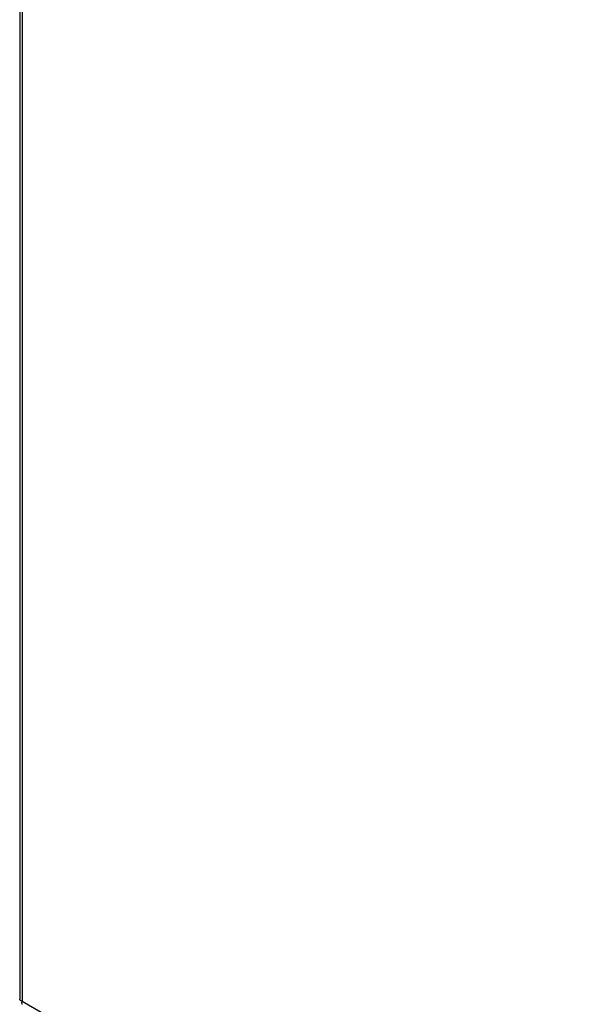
# Model space of a CAD drawing. Extents: x 785 to 1232, y 18 to 306.
# Tile 215 of 232: x 1138 to 1150, y 214 to 233. Entities that reach past the tile are written whole.
import ezdxf

# ---------------------------------------------------------------- set-up
doc = ezdxf.new("R2010")
doc.units = 0
doc.header["$LTSCALE"] = 4
doc.header["$MEASUREMENT"] = 0
doc.layers.get('0').update_dxf_attribs({"linetype": 'CONTINUOUS'})

msp = doc.modelspace()

# ---------------------------------------------------------------- linework, layer by layer
for p, q in [((1138.343, 271.15), (1138.343, 213.707)), ((1138.394, 271.047), (1138.394, 213.67)), ((1138.394, 213.67), (1159.6, 201.458))]:
    msp.add_line(p, q)
msp.add_open_spline([(1138.394, 213.67), (1138.362, 213.677), (1138.344, 213.692), (1138.344, 213.707)], degree=3)
msp.add_open_spline([(1138.401, 213.608), (1138.398, 213.609), (1138.396, 213.611), (1138.394, 213.613), (1138.387, 213.624), (1138.386, 213.644), (1138.394, 213.67)], degree=3, knots=[0.7834645, 0.7834645, 0.7834645, 0.7834645, 0.9353272, 0.9353272, 0.9353272, 1.5707963, 1.5707963, 1.5707963, 1.5707963])

doc.saveas('drawing.dxf')
